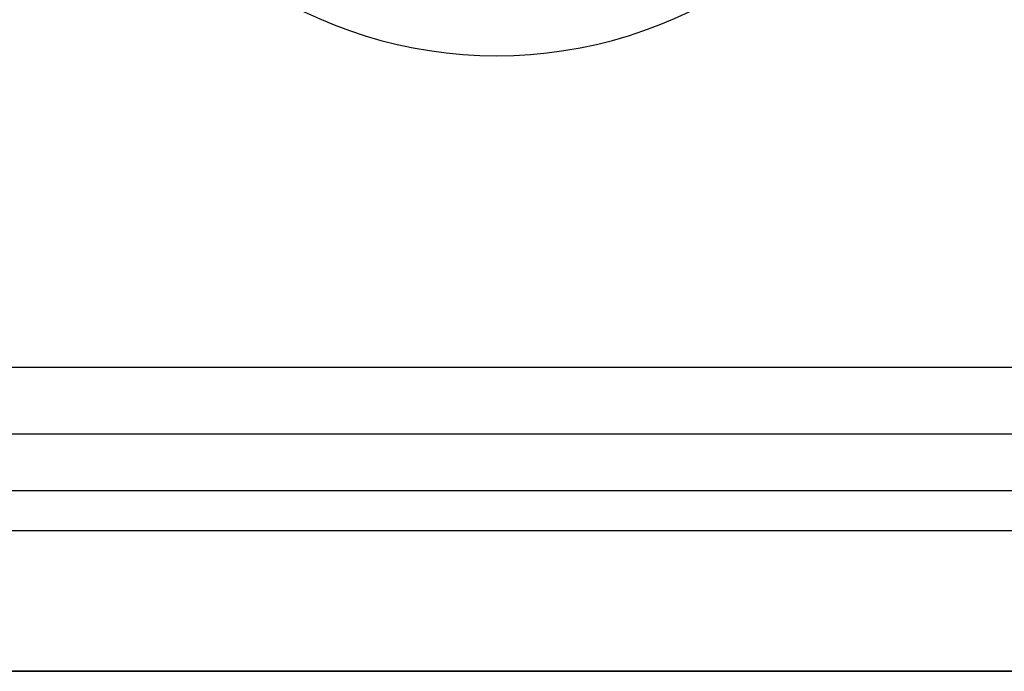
# Model space of a CAD drawing. Header units: millimetres. Extents: x -117 to 444, y -157 to 472.
# Tile 84 of 160: x 175 to 189, y 154 to 164. Entities that reach past the tile are written whole.
import ezdxf

# ---------------------------------------------------------------- set-up
doc = ezdxf.new("R2010")
doc.units = ezdxf.units.MM

msp = doc.modelspace()

# ---------------------------------------------------------------- linework, layer by layer
at = {"color": 7, "linetype": 'Continuous', "lineweight": 25}
for p, q in [((168.974, 158.781), (246.365, 158.781)), ((247.46, 157.821), (167.879, 157.821)), ((248.042, 157.011), (167.297, 157.011)), ((248.451, 156.438), (166.888, 156.438)), ((166.236, 154.427), (207.647, 154.427)), ((166.244, 154.435), (249.075, 154.435))]:
    msp.add_line(p, q, dxfattribs=at)
msp.add_arc((181.619, 169.59), 6.35, 133.3951, 46.6049, dxfattribs=at)
msp.add_open_spline([(167.297, 157.459), (167.239, 157.496), (167.143, 157.557), (166.949, 157.677), (166.714, 157.956), (166.605, 158.413), (166.604, 158.784), (166.594, 159.224), (166.585, 159.636), (166.577, 160.046), (166.572, 160.235), (166.57, 160.429), (166.563, 160.91), (166.46, 168.48), (166.359, 176.374), (166.3, 184.218), (166.248, 191.855), (166.24, 199.749), (166.264, 207.2), (166.264, 208.115), (166.282, 208.42), (166.329, 208.84), (166.64, 209.582), (167.22, 210.054), (167.823, 210.262), (168.16, 210.346), (168.501, 210.395), (168.769, 210.417), (169.596, 210.494), (171.066, 210.624), (177.669, 211.179), (184.611, 211.619), (195.246, 212.056), (201.483, 212.195), (209.763, 212.222), (223.289, 212.075), (235.945, 211.365), (245.73, 210.495), (246.287, 210.445), (246.638, 210.412), (246.875, 210.392), (247.158, 210.353), (247.47, 210.281), (247.912, 210.146), (248.554, 209.758), (248.956, 209.068), (249.046, 208.476), (249.073, 208.176), (249.071, 207.69), (249.1, 200.161), (249.093, 192.271), (249.037, 184.063), (248.98, 176.406), (248.886, 168.997), (248.791, 162.091)], degree=3, knots=[0, 0, 0, 0, 0.0014648, 0.0024414, 0.0048828, 0.0078125, 0.0097656, 0.0107422, 0.0146484, 0.0161133, 0.0170898, 0.0175781, 0.019043, 0.0244141, 0.1328125, 0.1399211, 0.1484375, 0.2539062, 0.265625, 0.2675781, 0.2685547, 0.2705078, 0.2744141, 0.28125, 0.2822266, 0.2851562, 0.2871094, 0.2880859, 0.2895508, 0.3007812, 0.3125, 0.3984375, 0.4140625, 0.484375, 0.4988178, 0.546875, 0.7011719, 0.7050781, 0.7089844, 0.7104492, 0.7109375, 0.7128906, 0.715332, 0.7163086, 0.7207031, 0.7275391, 0.7285156, 0.7304688, 0.7324219, 0.7363281, 0.8515625, 0.8588534, 0.8671875, 0.9733664, 0.9733664, 0.9733664, 0.9733664], dxfattribs=at)

doc.saveas('drawing.dxf')
